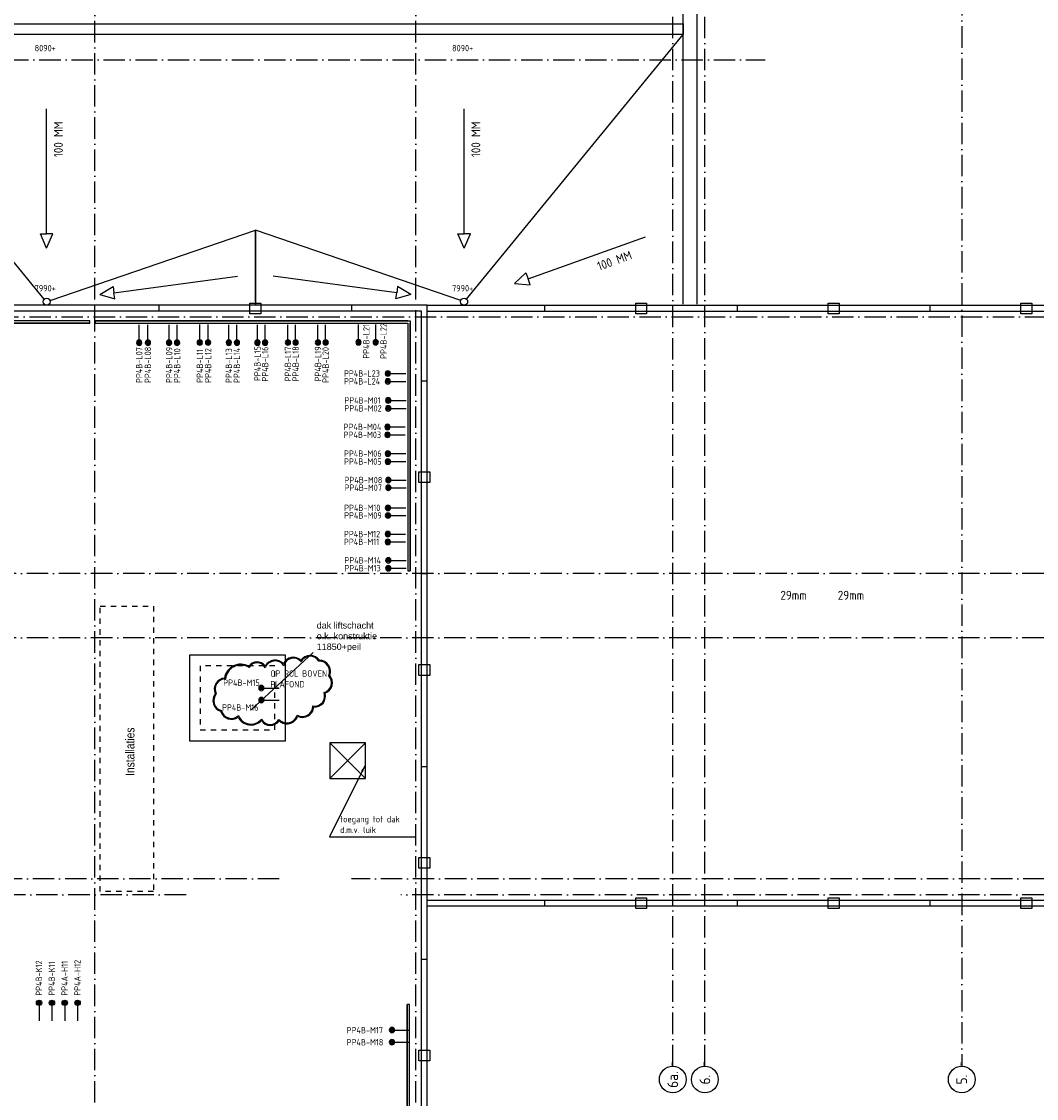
# Model space of a CAD drawing. Header units: millimetres. Extents: x 94282 to 245614, y 190 to 84290.
# Tile 14 of 18: x 181702 to 210149, y 35958 to 66133. Entities that reach past the tile are written whole.
import ezdxf
from ezdxf.enums import TextEntityAlignment as Align

# ---------------------------------------------------------------- set-up
doc = ezdxf.new("R2010")
doc.units = ezdxf.units.MM
doc.header["$LTSCALE"] = 100
for name, pattern in [('B-SL0', [100000000.0, 0, -100000000.0]), ('DASHDOT', [9, 6, -1.5, 0, -1.5]), ('DASHED', [3, 1.5, -1.5]), ('HIDDEN', [9.525, 6.35, -3.175])]:
    doc.linetypes.add(name, pattern=pattern)
doc.layers.get('0').update_dxf_attribs({"linetype": 'CONTINUOUS'})
for name, color, linetype in [('AB$1A---_ATTRIB035', 3, 'CONTINUOUS'), ('AL$1A---_ALGEMEEN', 8, 'CONTINUOUS'), ('AT$1A---_TEKST018', 1, 'CONTINUOUS'), ('AT$1A---_TEKST025', 2, 'CONTINUOUS'), ('BL$4----', 7, 'CONTINUOUS'), ('EA61303-_ARCEER', 1, 'CONTINUOUS'), ('EB6441--_ATTRIB', 2, 'CONTINUOUS'), ('EL61303-_WANDGOOT', 3, 'CONTINUOUS'), ('EL6441--_DATACOM', 3, 'CONTINUOUS'), ('WANDGOTEN3EB', 3, 'CONTINUOUS')]:
    doc.layers.add(name, color=color, linetype=linetype)
doc.styles.add('1_8', font='ISO', dxfattribs={"height": 1.8})
doc.styles.add('2_0', font='iso', dxfattribs={"height": 200})
doc.styles.get("Standard").update_dxf_attribs({"font": 'iso.shx'})
doc.styles.add('TECHNIC', font='technic_.ttf')
doc.dimstyles.new('018RADI100UIT', dxfattribs={"dimscale": 100, "dimtxt": 1.8, "dimasz": 2, "dimexe": 2, "dimexo": 3, "dimgap": 1, "dimtad": 1, "dimdec": 4, "dimrnd": 1, "dimdsep": 46, "dimtxsty": 'Standard', "dimblk1": 'MSTR3', "dimblk2": 'MSTR3', "dimcen": 3, "dimdle": 1.25, "dimse1": 1, "dimse2": 1, "dimclrd": 7, "dimclre": 1, "dimadec": 0, "dimazin": 0, "dimtfac": 0.75, "dimtdec": 4, "dimtofl": 0, "dimtmove": 1, "dimatfit": 3, "dimfxl": 1, "dimtvp": 1.5, "dimtolj": 1, "dimtzin": 0, "dimarcsym": 0})

# ---------------------------------------------------------------- blocks, each defined once
blk = doc.blocks.new('ES4X2')
for p, q in [((-0.45, 1.4), (-0.45, 2.6)), ((-0.15, 1.27), (-0.15, 2.73)), ((0, 1.25), (0, -3)), ((0.15, 1.27), (0.15, 2.73)), ((0.45, 1.4), (0.45, 2.6))]:
    blk.add_line(p, q)
blk.add_circle((0, 2), 0.75)
at = {"style": '1_8', "flags": 8}
for tag, p in [('NUMMER', (1.25, 3.5)), ('CODE', (-1.25, 3.5))]:
    blk.add_attdef(tag, text='', height=1.8, rotation=90, dxfattribs=at).set_placement(p, align=Align.MIDDLE_LEFT)
blk.add_attdef('M_CODE', text='', height=1.8, dxfattribs=at).set_placement((0, 0), align=Align.MIDDLE_CENTER)
blk = doc.blocks.new('EH100000')
at = {"linetype": 'ByBlock'}
for p, q in [((1, 0.5), (0, 0.5)), ((1, 0.5, 1), (0, 0.5, 1)), ((0, -0.5, 1), (1, -0.5, 1)), ((1, -0.5), (0, -0.5))]:
    blk.add_line(p, q, dxfattribs=at)
at = {"linetype": 'ByBlock', "invisible_edges": 15}
for points in [[(1, -0.5), (0, -0.5), (0, 0.5), (1, 0.5)], [(0, 0.5), (1, 0.5), (1, 0.5, 1), (0, 0.5, 1)], [(0, -0.5, 1), (1, -0.5, 1), (1, -0.5), (0, -0.5)]]:
    blk.add_3dface(points, dxfattribs=at)
at = {"linetype": 'ByBlock', "style": '2_0', "flags": 8}
blk.add_attdef('FUNCTIE', text='', height=0.5, dxfattribs=at).set_placement((0.5, 0), align=Align.MIDDLE)
at = {"linetype": 'ByBlock', "flags": 9}
blk.add_attdef('SCHOT', text='', height=0.5, dxfattribs=at).set_placement((0.5, 0), align=Align.MIDDLE)
blk = doc.blocks.new('EH100005')
blk.add_lwpolyline([(-1, -0.5), (0, -0.5), (0, 0.5), (-1, 0.5)])
at = {"style": '2_0', "flags": 9}
blk.add_attdef('HULPSTUK', text='', height=0.5, dxfattribs=at).set_placement((0, 0), align=Align.MIDDLE)
blk = doc.blocks.new('WG2BB1')
at = {"linetype": 'B-SL0'}
for p, q in [((32.5, 32.5), (-32.5, 32.5)), ((32.5, -32.5), (32.5, 32.5))]:
    blk.add_line(p, q, dxfattribs=at)
at = {"linetype": 'ByBlock'}
for points in [[(32.5, -32.5), (-32.5, -32.5), (-32.5, -32.5), (-32.5, 32.5)], [(32.5, 32.5), (32.5, 32.5), (32.5, 32.5), (32.5, 32.5)]]:
    blk.add_lwpolyline(points, dxfattribs=at)
at = {"flags": 3}
blk.add_attdef('HULPSTUK', (0, 0), '', height=1, rotation=180, dxfattribs=at)
blk = doc.blocks.new('WANDGOOT3EVERDB')
at = {"layer": 'EA61303-_ARCEER'}
h = blk.add_hatch(dxfattribs=at)
h.set_pattern_fill('LINE,N', color=256, scale=20, angle=45, style=0)
h.set_pattern_definition([(45, (52492.5, 57526.5), (-44.9013, 44.9013), [])])
edge = h.paths.add_edge_path()
edge.add_line((52492.5, 57494), (59427.5, 57494))
edge = h.paths.add_edge_path()
edge.add_line((59427.5, 57494), (59427.5, 57559))
edge = h.paths.add_edge_path()
edge.add_line((59427.5, 57559), (52492.5, 57559))
edge = h.paths.add_edge_path()
edge.add_line((52492.5, 57559), (52492.5, 57494))
h = blk.add_hatch(dxfattribs=at)
h.set_pattern_fill('LINE,N', color=256, scale=20, angle=225, style=0)
h.set_pattern_definition([(225, (68344, 57526.5), (44.9013, -44.9013), [])])
edge = h.paths.add_edge_path()
edge.add_line((68344, 57559), (59581, 57559))
edge = h.paths.add_edge_path()
edge.add_line((59581, 57559), (59581, 57494))
edge = h.paths.add_edge_path()
edge.add_line((59581, 57494), (68344, 57494))
edge = h.paths.add_edge_path()
edge.add_line((68344, 57494), (68344, 57559))
h = blk.add_hatch(dxfattribs=at)
h.set_pattern_fill('LINE,N', color=256, scale=20, angle=225, style=0)
h.set_pattern_definition([(225, (68377.5, 50552), (44.9013, -44.9013), [])])
edge = h.paths.add_edge_path()
edge.add_line((68410, 50552), (68410, 57494))
edge = h.paths.add_edge_path()
edge.add_line((68410, 57494), (68345, 57494))
edge = h.paths.add_edge_path()
edge.add_line((68345, 57494), (68345, 50552))
edge = h.paths.add_edge_path()
edge.add_line((68345, 50552), (68410, 50552))
h = blk.add_hatch(dxfattribs=at)
h.set_pattern_fill('LINE,N', color=256, scale=20, angle=45, style=0)
h.set_pattern_definition([(45, (68357, 38396), (-44.90128, 44.90128), [])])
edge = h.paths.add_edge_path()
edge.add_line((68324.5, 38396), (68324.5, 9171))
edge = h.paths.add_edge_path()
edge.add_line((68324.5, 9171), (68389.5, 9171))
edge = h.paths.add_edge_path()
edge.add_line((68389.5, 9171), (68389.5, 38396))
edge = h.paths.add_edge_path()
edge.add_line((68389.5, 38396), (68324.5, 38396))
at = {"layer": 'EL61303-_WANDGOOT', "yscale": 65, "zscale": 119.9999999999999}
for name, p, xscale in [('EH100000', (52492.5, 57526.5), 6935.000000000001), ('EH100005', (59427.5, 57526.5), 119.9999999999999)]:
    blk.add_blockref(name, p, dxfattribs=dict(at, xscale=xscale))
for name, p, xscale, rotation in [('EH100000', (68344, 57526.5, 1500), 8763, 180), ('EH100005', (59581, 57526.5, 1500), 119.9999999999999, 180), ('EH100000', (68377.5, 50552, 1500), 6941.999999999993, 90), ('EH100005', (68377.5, 50552, 1500), 119.9999999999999, 270), ('EH100005', (68357, 38403.5), 1263.5, 90), ('EH100000', (68357, 38396), 29224.99999999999, 270)]:
    blk.add_blockref(name, p, dxfattribs=dict(at, xscale=xscale, rotation=rotation))
at = {"layer": 'EL61303-_WANDGOOT', "rotation": 180}
blk.add_blockref('WG2BB1', (68377.5, 57526.5, 1500), dxfattribs=at)
blk = doc.blocks.new('MSTR3')
at = {"layer": 'AL$1A---_ALGEMEEN', "color": 0, "linetype": 'Continuous'}
for p, q in [((-1, 0), (0, 0)), ((0, 1.5), (0, 0)), ((0, 0), (0, -1.5)), ((0, 0), (1.5, 0))]:
    blk.add_line(p, q, dxfattribs=at)
blk.add_circle((0, 0), 0.3, dxfattribs=at)
blk = doc.blocks.new('1011')
at = {"layer": 'AL$1A---_ALGEMEEN', "color": 0, "linetype": 'Continuous'}
blk.add_circle((-750, 0), 750, dxfattribs=at)
blk.add_attdef('STR-NAAM', text='', height=600, rotation=360, dxfattribs=at).set_placement((-750, 0), align=Align.MIDDLE)
at = {"layer": 'AT$1A---_TEKST018', "linetype": 'Continuous'}
blk.add_text('1011', height=100, dxfattribs=at).set_placement((0, 0))

msp = doc.modelspace()

# ---------------------------------------------------------------- linework, layer by layer
at = {"layer": 'AL$1A---_ALGEMEEN', "color": 1, "linetype": 'DASHDOT'}
for p, q in [((183755, 4343), (183755, 80401)), ((192755, 4343), (192755, 80401)), ((174099, 65063), (202542, 65063))]:
    msp.add_line(p, q, dxfattribs=at)
for points in [[(199955, 36863), (199955, 80401)], [(200855, 36863), (200855, 80401)], [(208055, 80401), (208055, 36863)], [(96412, 57863), (241860, 57863)], [(241855, 50663), (94282, 50663)], [(241855, 48863), (97462, 48863)], [(188921, 42113), (94282, 42113)], [(240976, 42113), (190952, 42113)], [(186313, 41663), (98141, 41663)], [(241855, 41663), (192336, 41663)]]:
    msp.add_lwpolyline(points, dxfattribs=at)
at = {"layer": 'AL$1A---_ALGEMEEN', "linetype": 'Continuous'}
for points in [[(200245, 58213), (200245, 75873), (233865, 75873), (233865, 58213)], [(200635, 58213), (200635, 75483), (233475, 75483), (233475, 58213)], [(193075, 58183), (238085, 58183), (238085, 41343), (193075, 41343)], [(193075, 58018), (237920, 58018), (237920, 41508), (193075, 41508)], [(207165, 58018), (207165, 58173)], [(192910, 50663), (193065, 50663)], [(190347, 45926), (191347, 44926)], [(190347, 44926), (191347, 45926)], [(192910, 45263), (193065, 45263)], [(196365, 41343), (196365, 41508)], [(201765, 41343), (201765, 41508)], [(207165, 41343), (207165, 41508)], [(192910, 39863), (193065, 39863)]]:
    msp.add_lwpolyline(points, dxfattribs=at)
at = {"layer": 'AL$1A---_ALGEMEEN', "color": 8, "linetype": 'Continuous'}
for points in [[(176265, 66067), (200245, 66067), (200245, 65767), (176265, 65767), (176265, 66067)], [(182337, 58357), (176265, 65767)], [(194173, 58357), (200245, 65767)], [(182405, 60187), (182405, 63683)], [(194105, 60187), (194105, 63683)], [(182405, 59787), (182229, 60187), (182405, 60187)], [(182405, 59787), (182581, 60187), (182405, 60187)], [(182500, 58316), (188255, 60283), (188255, 58183)], [(188255, 58283), (188255, 60283)], [(194010, 58316), (188255, 60283), (188255, 58183)], [(188255, 58283), (188255, 60283)], [(194105, 59787), (193929, 60187), (194105, 60187)], [(194105, 59787), (194281, 60187), (194105, 60187)], [(195898, 58924), (199190, 60100)], [(184292, 58534), (187758, 58996)], [(192218, 58534), (188752, 58996)], [(195521, 58789), (195838, 59089), (195898, 58924)], [(195521, 58789), (195957, 58758), (195898, 58924)], [(183895, 58482), (184269, 58709), (184292, 58534)], [(192615, 58482), (192241, 58709), (192218, 58534)], [(183895, 58482), (184315, 58360), (184292, 58534)], [(192615, 58482), (192195, 58360), (192218, 58534)], [(183755, 58018), (183755, 58173)], [(183755, 58018), (183755, 58173)], [(185555, 58018), (185555, 58173)], [(185555, 58018), (185555, 58173)], [(190955, 58018), (190955, 58173)], [(190955, 58018), (190955, 58173)], [(196365, 58018), (196365, 58173)], [(201765, 58018), (201765, 58173)], [(192910, 57863), (193065, 57863)], [(192910, 57863), (193065, 57863)], [(192910, 56063), (193065, 56063)]]:
    msp.add_lwpolyline(points, dxfattribs=at)
at = {"layer": 'AL$1A---_ALGEMEEN', "color": 8, "linetype": 'HIDDEN'}
for points in [[(188105, 57946), (188105, 58246), (188405, 58246), (188405, 57946)], [(188105, 57946), (188105, 58246), (188405, 58246), (188405, 57946)], [(198915, 57946), (198915, 58246), (199215, 58246), (199215, 57946)]]:
    msp.add_lwpolyline(points, close=True, dxfattribs=at)
at = {"layer": 'AL$1A---_ALGEMEEN', "linetype": 'HIDDEN'}
for points in [[(204315, 57946), (204315, 58246), (204615, 58246), (204615, 57946)], [(209715, 57946), (209715, 58246), (210015, 58246), (210015, 57946)], [(193142, 53213), (192842, 53213), (192842, 53513), (193142, 53513)], [(193142, 47813), (192842, 47813), (192842, 48113), (193142, 48113)], [(193142, 42413), (192842, 42413), (192842, 42713), (193142, 42713)], [(198915, 41281), (198915, 41581), (199215, 41581), (199215, 41281)], [(204315, 41281), (204315, 41581), (204615, 41581), (204615, 41281)], [(209715, 41281), (209715, 41581), (210015, 41581), (210015, 41281)], [(193142, 37013), (192842, 37013), (192842, 37313), (193142, 37313)]]:
    msp.add_lwpolyline(points, close=True, dxfattribs=at)
at = {"layer": 'AL$1A---_ALGEMEEN', "linetype": 'Continuous'}
for points in [[(176235, 8943), (193075, 8943), (193075, 58183), (176235, 58183)], [(176400, 9108), (192910, 9108), (192910, 58018), (176400, 58018)], [(186405, 45983), (189105, 45983), (189105, 48383), (186405, 48383)], [(190347, 45926), (190347, 44926), (191347, 44926), (191347, 45926)]]:
    msp.add_lwpolyline(points, close=True, dxfattribs=at)
at = {"layer": 'AL$1A---_ALGEMEEN', "linetype": 'DASHED'}
for points in [[(185405, 49753), (185405, 41753), (183905, 41753), (183905, 49753)], [(186705, 46283), (188805, 46283), (188805, 48083), (186705, 48083)]]:
    msp.add_lwpolyline(points, close=True, dxfattribs=at)
at = {"layer": 'AL$1A---_ALGEMEEN', "color": 8, "linetype": 'Continuous'}
for centre in [(182405, 58283), (194105, 58283)]:
    msp.add_circle(centre, 100, dxfattribs=at)
at = {"layer": 'EA61303-_ARCEER', "color": 8}
for points in [[(188072, 48066, 0.520567), (188072, 48066, 0.520567), (187392, 47736, 0.520567), (187132, 47296, 0.520567), (187282, 46806, 0.520567), (187772, 46646, 0.520567), (188422, 46546, 0.520567), (188922, 46536, 0.520567), (189442, 46666, 0.520567), (189892, 46926, 0.520567), (190212, 47316, 0.520567), (190342, 47806, 0.520567), (190052, 48236, 0.520567), (189532, 48236, 0.520567), (189042, 48136, 0.520567), (188532, 48076, 0.520567), (188072, 48066)], [(188080, 48032, 0.553352), (187414, 47712, 0.56045), (187161, 47293, 0.552567), (187302, 46826, 0.571155), (187781, 46687, 0.577355), (188426, 46589, 0.592868), (188917, 46575, 0.582236), (189427, 46702, 0.581036), (189868, 46955, 0.578062), (190180, 47333, 0.565036), (190313, 47802, 0.55136), (190039, 48211, 0.569264), (189536, 48196, 0.609735), (189050, 48084, 0.625226), (188535, 48022, 0.610225)]]:
    msp.add_lwpolyline(points, format="xyb", close=True, dxfattribs=at)

# ---------------------------------------------------------------- block references
at = {"layer": 'AL$1A---_ALGEMEEN', "color": 1, "linetype": 'DASHDOT'}
ref = msp.add_blockref('1011', (199955, 36863), dxfattribs=dict(at, xscale=0.5, yscale=0.5, zscale=0.5, rotation=90))
ref.add_attrib('STR-NAAM', '6a.', dxfattribs={"layer": 'AB$1A---_ATTRIB035', "linetype": 'Continuous', "height": 300, "rotation": 90}).set_placement((199955, 36488), align=Align.MIDDLE)
ref = msp.add_blockref('1011', (200855, 36863), dxfattribs=dict(at, xscale=0.5, yscale=0.5, zscale=0.5, rotation=90))
ref.add_attrib('STR-NAAM', '6.', dxfattribs={"layer": 'AB$1A---_ATTRIB035', "linetype": 'Continuous', "height": 300, "rotation": 90}).set_placement((200855, 36488), align=Align.MIDDLE)
ref = msp.add_blockref('1011', (208055, 36863), dxfattribs=dict(at, xscale=0.5, yscale=0.5, zscale=0.5, rotation=90))
ref.add_attrib('STR-NAAM', '5.', dxfattribs={"layer": 'AB$1A---_ATTRIB035', "linetype": 'Continuous', "height": 300, "rotation": 90}).set_placement((208055, 36488), align=Align.MIDDLE)
at = {"layer": 'EL6441--_DATACOM'}
ref = msp.add_blockref('ES4X2', (186698, 57340), dxfattribs=dict(at, xscale=-100, yscale=100, zscale=100, rotation=180))
ref.add_attrib('CODE', 'PP4B-L11', dxfattribs={"layer": 'EB6441--_ATTRIB', "color": 1, "height": 180, "rotation": 90, "style": '1_8', "flags": 8}).set_placement((186698, 56010), align=Align.MIDDLE_LEFT)
ref = msp.add_blockref('ES4X2', (186930, 57340), dxfattribs=dict(at, xscale=-100, yscale=100, zscale=100, rotation=180))
ref.add_attrib('CODE', 'PP4B-L12', dxfattribs={"layer": 'EB6441--_ATTRIB', "color": 1, "height": 180, "rotation": 90, "style": '1_8', "flags": 8}).set_placement((186930, 56010), align=Align.MIDDLE_LEFT)
ref = msp.add_blockref('ES4X2', (187512, 57335), dxfattribs=dict(at, xscale=-100, yscale=100, zscale=100, rotation=180))
ref.add_attrib('CODE', 'PP4B-L13', dxfattribs={"layer": 'EB6441--_ATTRIB', "color": 1, "height": 180, "rotation": 90, "style": '1_8', "flags": 8}).set_placement((187512, 56005), align=Align.MIDDLE_LEFT)
ref = msp.add_blockref('ES4X2', (187738, 57335), dxfattribs=dict(at, xscale=-100, yscale=100, zscale=100, rotation=180))
ref.add_attrib('CODE', 'PP4B-L14', dxfattribs={"layer": 'EB6441--_ATTRIB', "color": 1, "height": 180, "rotation": 90, "style": '1_8', "flags": 8}).set_placement((187738, 56005), align=Align.MIDDLE_LEFT)
ref = msp.add_blockref('ES4X2', (188314, 57336), dxfattribs=dict(at, xscale=-100, yscale=100, zscale=100, rotation=180))
ref.add_attrib('CODE', 'PP4B-L15', dxfattribs={"layer": 'EB6441--_ATTRIB', "color": 1, "height": 180, "rotation": 90, "style": '1_8', "flags": 8}).set_placement((188314, 56059), align=Align.MIDDLE_LEFT)
ref = msp.add_blockref('ES4X2', (188529, 57336), dxfattribs=dict(at, xscale=-100, yscale=100, zscale=100, rotation=180))
ref.add_attrib('CODE', 'PP4B-L16', dxfattribs={"layer": 'EB6441--_ATTRIB', "color": 1, "height": 180, "rotation": 90, "style": '1_8', "flags": 8}).set_placement((188529, 56046), align=Align.MIDDLE_LEFT)
ref = msp.add_blockref('ES4X2', (189168, 57339), dxfattribs=dict(at, xscale=-100, yscale=100, zscale=100, rotation=180))
ref.add_attrib('CODE', 'PP4B-L17', dxfattribs={"layer": 'EB6441--_ATTRIB', "color": 1, "height": 180, "rotation": 90, "style": '1_8', "flags": 8}).set_placement((189168, 56049), align=Align.MIDDLE_LEFT)
ref = msp.add_blockref('ES4X2', (189385, 57339), dxfattribs=dict(at, xscale=-100, yscale=100, zscale=100, rotation=180))
ref.add_attrib('CODE', 'PP4B-L18', dxfattribs={"layer": 'EB6441--_ATTRIB', "color": 1, "height": 180, "rotation": 90, "style": '1_8', "flags": 8}).set_placement((189385, 56049), align=Align.MIDDLE_LEFT)
ref = msp.add_blockref('ES4X2', (190011, 57339), dxfattribs=dict(at, xscale=-100, yscale=100, zscale=100, rotation=180))
ref.add_attrib('CODE', 'PP4B-L19', dxfattribs={"layer": 'EB6441--_ATTRIB', "color": 1, "height": 180, "rotation": 90, "style": '1_8', "flags": 8}).set_placement((190011, 56049), align=Align.MIDDLE_LEFT)
ref = msp.add_blockref('ES4X2', (190226, 57339), dxfattribs=dict(at, xscale=-100, yscale=100, zscale=100, rotation=180))
ref.add_attrib('CODE', 'PP4B-L20', dxfattribs={"layer": 'EB6441--_ATTRIB', "color": 1, "height": 180, "rotation": 90, "style": '1_8', "flags": 8}).set_placement((190226, 56010), align=Align.MIDDLE_LEFT)
ref = msp.add_blockref('ES4X2', (191147, 57347), dxfattribs=dict(at, xscale=-100, yscale=100, zscale=100, rotation=180))
ref.add_attrib('CODE', 'PP4B-L21', dxfattribs={"layer": 'EB6441--_ATTRIB', "color": 1, "height": 180, "rotation": 90, "style": '1_8', "flags": 8}).set_placement((191364, 56685), align=Align.MIDDLE_LEFT)
ref = msp.add_blockref('ES4X2', (191629, 57347), dxfattribs=dict(at, xscale=-100, yscale=100, zscale=100, rotation=180))
ref.add_attrib('CODE', 'PP4B-L22', dxfattribs={"layer": 'EB6441--_ATTRIB', "color": 1, "height": 180, "rotation": 90, "style": '1_8', "flags": 8}).set_placement((191850, 56682), align=Align.MIDDLE_LEFT)
ref = msp.add_blockref('ES4X2', (184999, 57334), dxfattribs=dict(at, xscale=-100, yscale=100, zscale=100, rotation=180))
ref.add_attrib('CODE', 'PP4B-L07', dxfattribs={"layer": 'EB6441--_ATTRIB', "color": 1, "height": 180, "rotation": 90, "style": '1_8', "flags": 8}).set_placement((184999, 56004), align=Align.MIDDLE_LEFT)
ref = msp.add_blockref('ES4X2', (185244, 57334), dxfattribs=dict(at, xscale=-100, yscale=100, zscale=100, rotation=180))
ref.add_attrib('CODE', 'PP4B-L08', dxfattribs={"layer": 'EB6441--_ATTRIB', "color": 1, "height": 180, "rotation": 90, "style": '1_8', "flags": 8}).set_placement((185244, 56004), align=Align.MIDDLE_LEFT)
ref = msp.add_blockref('ES4X2', (185838, 57334), dxfattribs=dict(at, xscale=-100, yscale=100, zscale=100, rotation=180))
ref.add_attrib('CODE', 'PP4B-L09', dxfattribs={"layer": 'EB6441--_ATTRIB', "color": 1, "height": 180, "rotation": 90, "style": '1_8', "flags": 8}).set_placement((185838, 56004), align=Align.MIDDLE_LEFT)
ref = msp.add_blockref('ES4X2', (186062, 57334), dxfattribs=dict(at, xscale=-100, yscale=100, zscale=100, rotation=180))
ref.add_attrib('CODE', 'PP4B-L10', dxfattribs={"layer": 'EB6441--_ATTRIB', "color": 1, "height": 180, "rotation": 90, "style": '1_8', "flags": 8}).set_placement((186062, 56004), align=Align.MIDDLE_LEFT)
ref = msp.add_blockref('ES4X2', (192169, 56271), dxfattribs=dict(at, xscale=-100, yscale=100, zscale=100, rotation=90))
ref.add_attrib('CODE', 'PP4B-L23', dxfattribs={"layer": 'EB6441--_ATTRIB', "color": 1, "height": 180, "style": '1_8', "flags": 8}).set_placement((190740, 56272), align=Align.MIDDLE_LEFT)
ref = msp.add_blockref('ES4X2', (192169, 56051), dxfattribs=dict(at, xscale=-100, yscale=100, zscale=100, rotation=90))
ref.add_attrib('CODE', 'PP4B-L24', dxfattribs={"layer": 'EB6441--_ATTRIB', "color": 1, "height": 180, "style": '1_8', "flags": 8}).set_placement((190740, 56052), align=Align.MIDDLE_LEFT)
ref = msp.add_blockref('ES4X2', (192179, 55516), dxfattribs=dict(at, xscale=-100, yscale=100, zscale=100, rotation=90))
ref.add_attrib('CODE', 'PP4B-M01', dxfattribs={"layer": 'EB6441--_ATTRIB', "color": 1, "height": 180, "style": '1_8', "flags": 8}).set_placement((190750, 55517), align=Align.MIDDLE_LEFT)
ref = msp.add_blockref('ES4X2', (192179, 55294), dxfattribs=dict(at, xscale=-100, yscale=100, zscale=100, rotation=90))
ref.add_attrib('CODE', 'PP4B-M02', dxfattribs={"layer": 'EB6441--_ATTRIB', "color": 1, "height": 180, "style": '1_8', "flags": 8}).set_placement((190750, 55295), align=Align.MIDDLE_LEFT)
ref = msp.add_blockref('ES4X2', (192159, 54773), dxfattribs=dict(at, xscale=-100, yscale=100, zscale=100, rotation=90))
ref.add_attrib('CODE', 'PP4B-M04', dxfattribs={"layer": 'EB6441--_ATTRIB', "color": 1, "height": 180, "style": '1_8', "flags": 8}).set_placement((190730, 54774), align=Align.MIDDLE_LEFT)
ref = msp.add_blockref('ES4X2', (192159, 54553), dxfattribs=dict(at, xscale=-100, yscale=100, zscale=100, rotation=90))
ref.add_attrib('CODE', 'PP4B-M03', dxfattribs={"layer": 'EB6441--_ATTRIB', "color": 1, "height": 180, "style": '1_8', "flags": 8}).set_placement((190730, 54554), align=Align.MIDDLE_LEFT)
ref = msp.add_blockref('ES4X2', (192170, 54026), dxfattribs=dict(at, xscale=-100, yscale=100, zscale=100, rotation=90))
ref.add_attrib('CODE', 'PP4B-M06', dxfattribs={"layer": 'EB6441--_ATTRIB', "color": 1, "height": 180, "style": '1_8', "flags": 8}).set_placement((190741, 54027), align=Align.MIDDLE_LEFT)
ref = msp.add_blockref('ES4X2', (192170, 53803), dxfattribs=dict(at, xscale=-100, yscale=100, zscale=100, rotation=90))
ref.add_attrib('CODE', 'PP4B-M05', dxfattribs={"layer": 'EB6441--_ATTRIB', "color": 1, "height": 180, "style": '1_8', "flags": 8}).set_placement((190741, 53804), align=Align.MIDDLE_LEFT)
ref = msp.add_blockref('ES4X2', (192184, 53285), dxfattribs=dict(at, xscale=-100, yscale=100, zscale=100, rotation=90))
ref.add_attrib('CODE', 'PP4B-M08', dxfattribs={"layer": 'EB6441--_ATTRIB', "color": 1, "height": 180, "style": '1_8', "flags": 8}).set_placement((190755, 53286), align=Align.MIDDLE_LEFT)
ref = msp.add_blockref('ES4X2', (192184, 53070), dxfattribs=dict(at, xscale=-100, yscale=100, zscale=100, rotation=90))
ref.add_attrib('CODE', 'PP4B-M07', dxfattribs={"layer": 'EB6441--_ATTRIB', "color": 1, "height": 180, "style": '1_8', "flags": 8}).set_placement((190755, 53071), align=Align.MIDDLE_LEFT)
ref = msp.add_blockref('ES4X2', (192173, 52506), dxfattribs=dict(at, xscale=-100, yscale=100, zscale=100, rotation=90))
ref.add_attrib('CODE', 'PP4B-M10', dxfattribs={"layer": 'EB6441--_ATTRIB', "color": 1, "height": 180, "style": '1_8', "flags": 8}).set_placement((190744, 52507), align=Align.MIDDLE_LEFT)
ref = msp.add_blockref('ES4X2', (192173, 52293), dxfattribs=dict(at, xscale=-100, yscale=100, zscale=100, rotation=90))
ref.add_attrib('CODE', 'PP4B-M09', dxfattribs={"layer": 'EB6441--_ATTRIB', "color": 1, "height": 180, "style": '1_8', "flags": 8}).set_placement((190744, 52294), align=Align.MIDDLE_LEFT)
ref = msp.add_blockref('ES4X2', (192168, 51771), dxfattribs=dict(at, xscale=-100, yscale=100, zscale=100, rotation=90))
ref.add_attrib('CODE', 'PP4B-M12', dxfattribs={"layer": 'EB6441--_ATTRIB', "color": 1, "height": 180, "style": '1_8', "flags": 8}).set_placement((190739, 51772), align=Align.MIDDLE_LEFT)
ref = msp.add_blockref('ES4X2', (192168, 51553), dxfattribs=dict(at, xscale=-100, yscale=100, zscale=100, rotation=90))
ref.add_attrib('CODE', 'PP4B-M11', dxfattribs={"layer": 'EB6441--_ATTRIB', "color": 1, "height": 180, "style": '1_8', "flags": 8}).set_placement((190739, 51554), align=Align.MIDDLE_LEFT)
ref = msp.add_blockref('ES4X2', (192181, 51035), dxfattribs=dict(at, xscale=-100, yscale=100, zscale=100, rotation=90))
ref.add_attrib('CODE', 'PP4B-M14', dxfattribs={"layer": 'EB6441--_ATTRIB', "color": 1, "height": 180, "style": '1_8', "flags": 8}).set_placement((190752, 51036), align=Align.MIDDLE_LEFT)
ref = msp.add_blockref('ES4X2', (192181, 50815), dxfattribs=dict(at, xscale=-100, yscale=100, zscale=100, rotation=90))
ref.add_attrib('CODE', 'PP4B-M13', dxfattribs={"layer": 'EB6441--_ATTRIB', "color": 1, "height": 180, "style": '1_8', "flags": 8}).set_placement((190752, 50816), align=Align.MIDDLE_LEFT)
ref = msp.add_blockref('ES4X2', (188624, 47458), dxfattribs=dict(at, xscale=-100, yscale=100, zscale=100, rotation=90))
ref.add_attrib('CODE', 'PP4B-M15', dxfattribs={"layer": 'EB6441--_ATTRIB', "color": 1, "height": 180, "style": '1_8', "flags": 8}).set_placement((187355, 47607), align=Align.MIDDLE_LEFT)
ref = msp.add_blockref('ES4X2', (188624, 47120), dxfattribs=dict(at, xscale=-100, yscale=100, zscale=100, rotation=90))
ref.add_attrib('CODE', 'PP4B-M16', dxfattribs={"layer": 'EB6441--_ATTRIB', "color": 1, "height": 180, "style": '1_8', "flags": 8}).set_placement((187322, 46913), align=Align.MIDDLE_LEFT)
ref = msp.add_blockref('ES4X2', (182193, 38437), dxfattribs=dict(at, xscale=100, yscale=100, zscale=100))
ref.add_attrib('CODE', 'PP4B-K12', dxfattribs={"layer": 'EB6441--_ATTRIB', "color": 1, "height": 180, "rotation": 90, "style": '1_8', "flags": 8}).set_placement((182190, 38836), align=Align.MIDDLE_LEFT)
ref = msp.add_blockref('ES4X2', (182553, 38437), dxfattribs=dict(at, xscale=100, yscale=100, zscale=100))
ref.add_attrib('CODE', 'PP4B-K11', dxfattribs={"layer": 'EB6441--_ATTRIB', "color": 1, "height": 180, "rotation": 90, "style": '1_8', "flags": 8}).set_placement((182550, 38836), align=Align.MIDDLE_LEFT)
ref = msp.add_blockref('ES4X2', (182913, 38437), dxfattribs=dict(at, xscale=100, yscale=100, zscale=100))
ref.add_attrib('CODE', 'PP4A-H11', dxfattribs={"layer": 'EB6441--_ATTRIB', "color": 1, "height": 180, "rotation": 90, "style": '1_8', "flags": 8}).set_placement((182910, 38836), align=Align.MIDDLE_LEFT)
ref = msp.add_blockref('ES4X2', (183273, 38437), dxfattribs=dict(at, xscale=100, yscale=100, zscale=100))
ref.add_attrib('CODE', 'PP4A-H12', dxfattribs={"layer": 'EB6441--_ATTRIB', "color": 1, "height": 180, "rotation": 90, "style": '1_8', "flags": 8}).set_placement((183270, 38836), align=Align.MIDDLE_LEFT)
ref = msp.add_blockref('ES4X2', (192285, 37874), dxfattribs=dict(at, xscale=-100, yscale=100, zscale=100, rotation=90))
ref.add_attrib('CODE', 'PP4B-M17', dxfattribs={"layer": 'EB6441--_ATTRIB', "color": 1, "height": 180, "style": '1_8', "flags": 8}).set_placement((190814, 37870), align=Align.MIDDLE_LEFT)
ref = msp.add_blockref('ES4X2', (192285, 37536), dxfattribs=dict(at, xscale=-100, yscale=100, zscale=100, rotation=90))
ref.add_attrib('CODE', 'PP4B-M18', dxfattribs={"layer": 'EB6441--_ATTRIB', "color": 1, "height": 180, "style": '1_8', "flags": 8}).set_placement((190814, 37532), align=Align.MIDDLE_LEFT)
at = {"layer": 'WANDGOTEN3EB'}
msp.add_blockref('WANDGOOT3EVERDB', (124186, 190), dxfattribs=at)

# ---------------------------------------------------------------- texts
at = {"layer": 'AT$1A---_TEKST018', "color": 8, "linetype": 'Continuous', "char_height": 180, "width": 578.42, "attachment_point": 1}
for s, insert in [('8090+', (182070, 65479)), ('8090+', (193770, 65479)), ('7990+', (182070, 58749)), ('7990+', (193770, 58749))]:
    msp.add_mtext(s, dxfattribs=dict(at, insert=insert))
at = {"layer": 'AT$1A---_TEKST018', "color": 8, "linetype": 'Continuous', "char_height": 180, "attachment_point": 4}
for s, insert in [('\\A1;\\fArial|b0|i0|c0|p34;dak liftschacht\\Po.k. konstruktie\\P11850+peil', (189976, 48888)), ('toegang tot dak\\Pd.m.v. luik', (190631, 43634))]:
    msp.add_mtext(s, dxfattribs=dict(at, insert=insert))
at = {"layer": 'AT$1A---_TEKST025', "color": 8, "linetype": 'Continuous', "char_height": 250, "width": 1902.82}
for insert, attachment_point, rotation in [((182860, 63333), 9, 90), ((194560, 63333), 9, 90), ((197808, 59382), 1, 19.6621)]:
    msp.add_mtext('100 MM', dxfattribs=dict(at, insert=insert, attachment_point=attachment_point, rotation=rotation))
at = {"layer": 'AT$1A---_TEKST025', "color": 8, "linetype": 'Continuous', "char_height": 250, "width": 1160.11, "attachment_point": 1}
for insert in [(202971, 50182), (204580, 50182)]:
    msp.add_mtext('29mm', dxfattribs=dict(at, insert=insert))
at = {"layer": 'BL$4----', "style": 'TECHNIC'}
msp.add_text('Installaties', height=250, rotation=90, dxfattribs=at).set_placement((184866, 45673), align=Align.CENTER)
at = {"layer": 'EA61303-_ARCEER', "insert": (188674, 47954), "char_height": 180, "width": 1550, "attachment_point": 1}
msp.add_mtext('{\\Fiso.shx;OP ROL BOVEN PLAFOND}', dxfattribs=at)

# ---------------------------------------------------------------- leaders
at = {"layer": 'AL$1A---_ALGEMEEN', "linetype": 'Continuous'}
msp.add_leader([(188139, 46843), (189876, 48457)], dimstyle='018RADI100UIT', override={"dimtxt": 3, "dimse1": 0, "dimse2": 0, "dimclrd": 0, "dimclre": 0, "dimtix": 1, "dimtofl": 1}, dxfattribs=at)
at = {"layer": 'AL$1A---_ALGEMEEN', "linetype": 'Continuous', "annotation_type": 0, "has_hookline": 1, "hookline_direction": 0, "text_width": 2100}
msp.add_leader([(191334, 45298), (190331, 43291), (190531, 43291)], dimstyle='018RADI100UIT', override={"dimtxt": 3, "dimse1": 0, "dimse2": 0, "dimclrd": 0, "dimclre": 0, "dimtix": 1, "dimtofl": 1}, dxfattribs=at)

doc.saveas('drawing.dxf')
